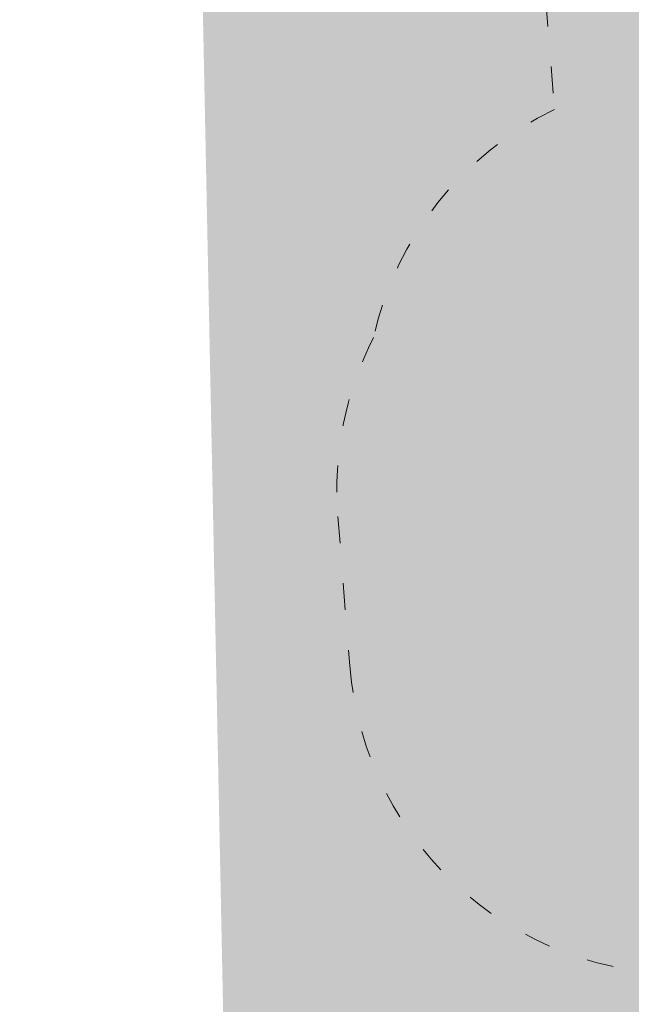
# Model space of a CAD drawing. Header units: millimetres. Extents: x 2943 to 3105, y 1618 to 1828.
# Tile 3 of 81: x 3026.1 to 3028.84, y 1735.03 to 1739.44. Entities that reach past the tile are written whole.
import ezdxf

# ---------------------------------------------------------------- set-up
doc = ezdxf.new("R2010")
doc.units = ezdxf.units.MM
doc.linetypes.add('ACAD_ISO03W100', pattern=[30, 12, -18])
for name, color, linetype, lineweight in [('1_strefa', 7, 'ACAD_ISO03W100', 13), ('1_trawa', 94, 'Continuous', 13), ('wymiary', 7, 'Continuous', 9)]:
    doc.layers.add(name, color=color, linetype=linetype, lineweight=lineweight)
picture_1 = doc.add_image_def('image1.jpg', size_in_pixel=(9921, 7015))

msp = doc.modelspace()

# ---------------------------------------------------------------- hatches: boundary and pattern name
at = {"layer": '1_trawa'}
h = msp.add_hatch(dxfattribs=at)
h.set_pattern_fill('GRASS', color=256, scale=0.02)
h.paths.add_polyline_path([(3012.9516, 1765.2524), (3017.562, 1765.3596), (3017.8582, 1752.6184), (3009.9916, 1752.4355), (3009.8348, 1759.1783), (3013.0911, 1759.254)])
h.paths.add_polyline_path([(3026.8614, 1742.3468), (3027.1036, 1730.3994), (3031.6844, 1730.6938), (3031.4259, 1734.7164), (3033.5097, 1734.7164), (3033.5097, 1737.8837), (3035.6711, 1737.8837), (3035.6711, 1742.3468)])
h.paths.add_polyline_path([(3068.0504, 1739.2147), (3068.1816, 1735.3786), (3073.5045, 1735.3786), (3073.5045, 1740.4458), (3068.0083, 1740.4458)])

# ---------------------------------------------------------------- linework, layer by layer
at = {"layer": '1_strefa', "color": 0, "ltscale": 0.01}
msp.add_lwpolyline([(3028.4959, 1739.0429, 0.228754), (3027.6848, 1738.0215, 0.139054), (3027.5249, 1737.2188), (3027.5782, 1736.5502, 0.414214), (3029.1927, 1735.1742), (3029.8705, 1735.2283, 0.070092), (3030.2789, 1735.3194, 0.087165), (3030.7957, 1735.2706), (3031.4436, 1735.3223, 0.337428), (3032.7975, 1736.535, 0.107072), (3032.8822, 1737.1645), (3032.8692, 1737.3273, 0.198909), (3032.3469, 1738.3496), (3031.6496, 1738.944, 0.129962), (3030.9582, 1739.2757), (3030.8981, 1740.0293, 0.414214), (3029.8217, 1740.9466), (3029.3502, 1740.909, 0.414214), (3028.4329, 1739.8326)], format="xyb", close=True, dxfattribs=at)

# ---------------------------------------------------------------- pictures from other files: only their frames are drawn
at = {"layer": 'wymiary'}
image = msp.add_image(picture_1, insert=(3104.8897, 1618.2605), size_in_units=(209.9945, 148.4842), rotation=90, dxfattribs=dict(at, fade=54))
image.dxf.flags = 7

doc.saveas('drawing.dxf')
